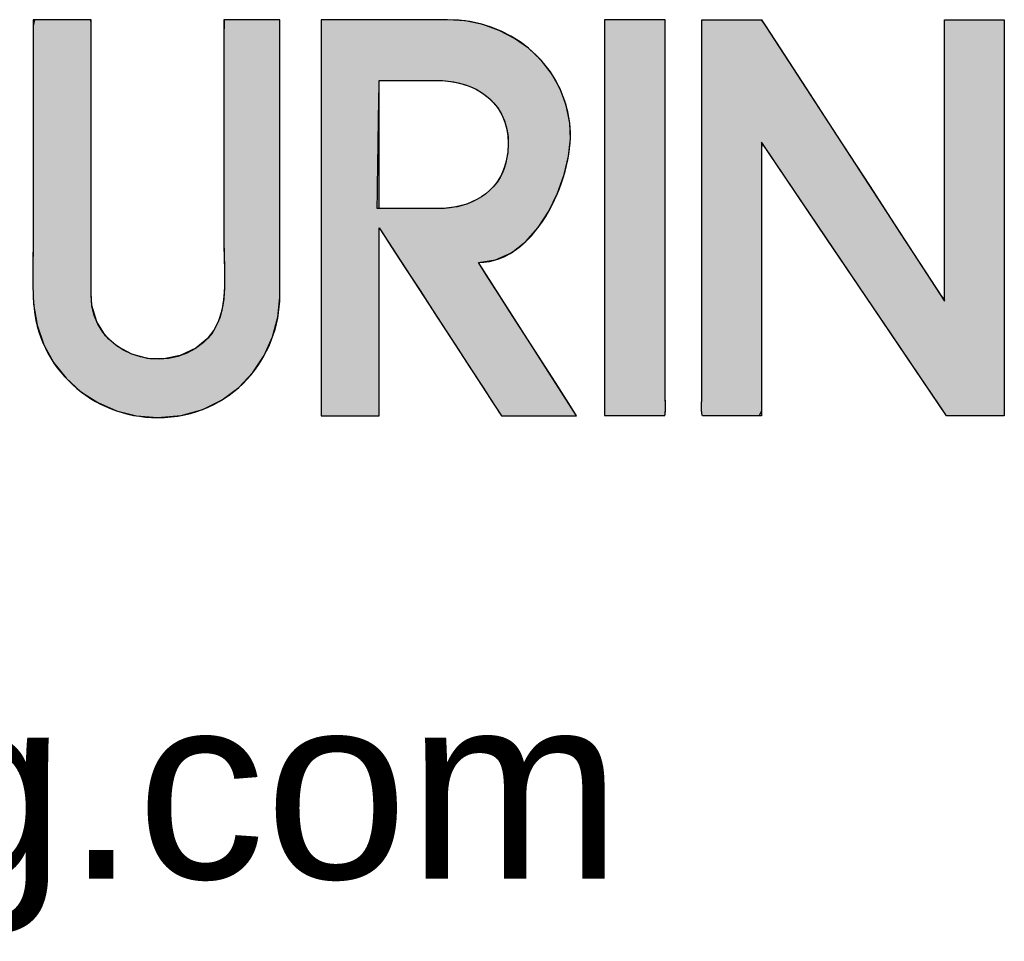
# Model space of a CAD drawing. Header units: inches. Extents: x 0 to 80, y 0 to 59.8.
# Tile 5 of 9: x 75.2 to 77.9, y 2.5 to 4.9. Entities that reach past the tile are written whole.
import ezdxf

# ---------------------------------------------------------------- set-up
doc = ezdxf.new("R2010")
doc.units = ezdxf.units.IN
doc.header["$MEASUREMENT"] = 0
doc.layers.add('Default', color=7, linetype='Continuous')

# ---------------------------------------------------------------- blocks, each defined once
blk = doc.blocks.new('block_2')
at = {"layer": 'Default', "linetype": 'Continuous'}
for points in [[(0.4834798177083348, 0.00689697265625), (0.4964097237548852, 0.0080530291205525), (0.5081535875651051, 0.0113479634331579), (0.518627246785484, 0.0165219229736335), (0.5277465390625, 0.023315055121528), (0.5354273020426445, 0.0314675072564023), (0.5415853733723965, 0.0407194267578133), (0.5461365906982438, 0.0508109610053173), (0.548996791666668, 0.0614822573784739), (0.5500818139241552, 0.0724734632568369), (0.5500895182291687, 0.0776792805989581), (0.550089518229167, 0.0905451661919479), (0.5500895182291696, 0.1097268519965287), (0.5500895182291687, 0.1328286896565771), (0.5500895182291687, 0.1574550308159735), (0.5500895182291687, 0.1812102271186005), (0.5500895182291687, 0.2016986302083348), (0.5500895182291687, 0.216524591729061), (0.5500895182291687, 0.223292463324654), (0.5493946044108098, 0.2234700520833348), (0.5469255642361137, 0.2234700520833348), (0.5431313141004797, 0.2234700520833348), (0.5384977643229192, 0.2234700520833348), (0.5335108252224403, 0.2234700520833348), (0.5286564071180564, 0.2234700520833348), (0.5244204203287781, 0.2234700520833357), (0.5212887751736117, 0.2234700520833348), (0.5197473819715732, 0.2234700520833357), (0.5196668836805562, 0.2134863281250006), (0.519666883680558, 0.1997587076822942), (0.5196668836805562, 0.1860310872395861), (0.519666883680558, 0.172303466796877), (0.5196668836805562, 0.1585758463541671), (0.519666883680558, 0.1448482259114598), (0.5196668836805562, 0.1311206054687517), (0.5196668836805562, 0.1173929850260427), (0.5196668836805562, 0.1036653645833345), (0.5197077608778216, 0.0950287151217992), (0.5198626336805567, 0.089115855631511), (0.5199815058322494, 0.08306780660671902), (0.519897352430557, 0.0769884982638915), (0.519443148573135, 0.0709818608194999), (0.5184518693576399, 0.0651518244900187), (0.5167564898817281, 0.0596023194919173), (0.5141899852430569, 0.0544372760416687), (0.5105853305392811, 0.0497606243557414), (0.5043185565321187, 0.0446408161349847), (0.4958858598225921, 0.0406123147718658), (0.4869692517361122, 0.0388180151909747), (0.4780042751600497, 0.0391332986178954), (0.4694264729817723, 0.0414335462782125), (0.4616713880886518, 0.0455941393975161), (0.4551745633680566, 0.0514904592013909), (0.4503715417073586, 0.05899788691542), (0.4476978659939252, 0.0679918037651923), (0.4472927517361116, 0.074566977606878), (0.4472927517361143, 0.0837700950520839), (0.4472927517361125, 0.1003779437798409), (0.4472927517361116, 0.1219948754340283), (0.4472927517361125, 0.1462252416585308), (0.4472927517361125, 0.170673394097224), (0.4472927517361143, 0.1929436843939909), (0.4472927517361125, 0.2106404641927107), (0.4472927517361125, 0.2213680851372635), (0.4471458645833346, 0.2234700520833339), (0.4453827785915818, 0.2234700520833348), (0.4420219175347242, 0.2234700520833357), (0.437565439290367, 0.2234700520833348), (0.4325155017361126, 0.2234700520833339), (0.4273742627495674, 0.2234700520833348), (0.4226438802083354, 0.2234700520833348), (0.4188265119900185, 0.2234700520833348), (0.4164243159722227, 0.2234700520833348), (0.4158528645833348, 0.2201088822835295), (0.4158528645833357, 0.2077851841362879), (0.4158528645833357, 0.1954623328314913), (0.4158528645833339, 0.1831402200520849), (0.4158528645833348, 0.170818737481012), (0.4158528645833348, 0.1584977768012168), (0.4158528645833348, 0.1461772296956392), (0.4158528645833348, 0.1338569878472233), (0.4158528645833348, 0.1215369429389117), (0.4158520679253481, 0.1106245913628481), (0.4158231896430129, 0.1060375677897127), (0.4157653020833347, 0.1014381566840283), (0.4156955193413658, 0.0968300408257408), (0.415630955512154, 0.0922169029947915), (0.4155887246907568, 0.0876024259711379), (0.4155859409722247, 0.0829902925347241), (0.4156397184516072, 0.0783841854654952), (0.4157671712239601, 0.0737877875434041), (0.4160327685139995, 0.0685506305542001), (0.4178820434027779, 0.0571586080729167), (0.4215577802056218, 0.0465634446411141), (0.4268820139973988, 0.0369102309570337), (0.4336767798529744, 0.0283440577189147), (0.4417641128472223, 0.0210100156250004), (0.4509660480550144, 0.0150531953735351), (0.4611046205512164, 0.0106186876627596), (0.4720018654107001, 0.0078515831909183)], [(0.7598605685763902, 0.2234700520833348), (0.7595178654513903, 0.2234700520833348), (0.7585468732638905, 0.2234700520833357), (0.7570332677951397, 0.2234700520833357), (0.7550627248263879, 0.2234700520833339), (0.7527209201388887, 0.2234700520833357), (0.7500935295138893, 0.2234700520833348), (0.7472662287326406, 0.2234700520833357), (0.7443246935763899, 0.2234700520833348), (0.7413545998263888, 0.2234700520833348), (0.7384416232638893, 0.2234700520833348), (0.7356714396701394, 0.2234700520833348), (0.7331297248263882, 0.2234700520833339), (0.7309021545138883, 0.2234700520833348), (0.7290744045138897, 0.2234700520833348), (0.7277321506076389, 0.2234700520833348), (0.7269610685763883, 0.2234700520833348), (0.7268066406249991, 0.223214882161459), (0.7268066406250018, 0.2195528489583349), (0.7268066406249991, 0.2119805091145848), (0.726806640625, 0.2010564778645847), (0.726806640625, 0.18733937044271), (0.7268066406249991, 0.171387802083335), (0.7268066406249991, 0.1537603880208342), (0.7268066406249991, 0.1350157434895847), (0.7268066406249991, 0.1157124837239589), (0.726806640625, 0.09640922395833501), (0.726806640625, 0.0776645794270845), (0.726806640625, 0.0600371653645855), (0.7268066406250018, 0.0440855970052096), (0.7268066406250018, 0.0303684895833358), (0.726806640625, 0.0194444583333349), (0.726806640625, 0.0118721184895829), (0.726806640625, 0.0082100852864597), (0.7281136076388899, 0.0079549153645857), (0.7300740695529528, 0.0079549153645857), (0.7320345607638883, 0.007954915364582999), (0.7339950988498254, 0.007954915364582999), (0.7359557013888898, 0.0079549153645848), (0.7379163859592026, 0.0079549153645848), (0.7398771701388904, 0.0079549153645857), (0.741838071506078, 0.0079549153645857), (0.7437991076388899, 0.0079549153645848), (0.7457602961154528, 0.0079549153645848), (0.7477216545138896, 0.0079549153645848), (0.7496832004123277, 0.0079549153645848), (0.7516449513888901, 0.0079549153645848), (0.7536069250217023, 0.007954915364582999), (0.7555691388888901, 0.0079549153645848), (0.7575316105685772, 0.0079549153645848), (0.7594943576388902, 0.0079549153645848), (0.7596275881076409, 0.0080551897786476), (0.7597357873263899, 0.0083402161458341), (0.7598211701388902, 0.0087862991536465), (0.75988595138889, 0.009369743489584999), (0.7599323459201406, 0.0100668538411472), (0.7599625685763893, 0.0108539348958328), (0.75997883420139, 0.0117072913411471), (0.7599833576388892, 0.0126032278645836), (0.7599783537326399, 0.0135180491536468), (0.7599660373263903, 0.0144280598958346), (0.7599486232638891, 0.0153095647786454), (0.7599283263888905, 0.0161388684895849), (0.7599073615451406, 0.0168922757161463), (0.7598879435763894, 0.0175460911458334), (0.7598722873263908, 0.0180766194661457), (0.7598626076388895, 0.0184601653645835), (0.7598605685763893, 0.0200706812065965), (0.7598605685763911, 0.0244153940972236), (0.7598605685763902, 0.0287603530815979), (0.7598605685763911, 0.0331055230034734), (0.7598605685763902, 0.0374508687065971), (0.7598605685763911, 0.041796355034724), (0.7598605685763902, 0.0461419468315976), (0.7598605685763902, 0.0504876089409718), (0.7598605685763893, 0.0548333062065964), (0.7598605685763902, 0.0591790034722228), (0.7598605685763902, 0.0635246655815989), (0.7598605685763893, 0.0678702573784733), (0.7598605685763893, 0.0722157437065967), (0.7598605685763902, 0.0765610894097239), (0.7598605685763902, 0.0809062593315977), (0.7598605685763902, 0.0852512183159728), (0.7598605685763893, 0.0895959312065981), (0.7598605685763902, 0.0963410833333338), (0.7598605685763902, 0.1042863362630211), (0.7598605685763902, 0.1122313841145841), (0.7598605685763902, 0.1201762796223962), (0.7598605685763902, 0.1281210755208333), (0.7598605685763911, 0.1360658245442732), (0.7598605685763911, 0.1440105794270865), (0.7598605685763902, 0.1519553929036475), (0.7598605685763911, 0.1599003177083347), (0.7598605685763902, 0.1678454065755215), (0.7598605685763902, 0.1757907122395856), (0.7598605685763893, 0.1837362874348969), (0.7598605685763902, 0.1916821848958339), (0.7598605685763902, 0.1996284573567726), (0.7598605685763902, 0.2075751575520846), (0.7598605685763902, 0.2155223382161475)], [(0.7797715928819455, 0.2234700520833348), (0.7797715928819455, 0.2075748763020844), (0.7797715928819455, 0.1916811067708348), (0.7797715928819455, 0.1757883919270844), (0.7797715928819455, 0.159896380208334), (0.7797715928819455, 0.1440047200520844), (0.7797715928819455, 0.1281130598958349), (0.7797715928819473, 0.1122210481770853), (0.7797715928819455, 0.0963283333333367), (0.7797715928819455, 0.0852391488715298), (0.7797715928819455, 0.0765507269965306), (0.7797715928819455, 0.0678608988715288), (0.7797715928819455, 0.0591698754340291), (0.7797715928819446, 0.0504778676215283), (0.7797715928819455, 0.0417850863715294), (0.7797715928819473, 0.0330917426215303), (0.7797715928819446, 0.0243980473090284), (0.7797696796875, 0.018442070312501), (0.7797460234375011, 0.0175326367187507), (0.7797087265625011, 0.0161273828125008), (0.7796748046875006, 0.0144165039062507), (0.779661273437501, 0.0125901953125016), (0.7796851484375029, 0.010838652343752), (0.7797634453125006, 0.0093520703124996), (0.7799131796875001, 0.0083206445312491), (0.7801513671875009, 0.0079345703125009), (0.7840088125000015, 0.0079345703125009), (0.7878663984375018, 0.0079345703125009), (0.7917242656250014, 0.0079345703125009), (0.7955825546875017, 0.0079345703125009), (0.7994414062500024, 0.0079345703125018), (0.8033009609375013, 0.0079345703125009), (0.8071613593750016, 0.0079345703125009), (0.8110227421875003, 0.0079345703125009), (0.8123101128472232, 0.0106414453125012), (0.8123101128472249, 0.0234228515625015), (0.8123101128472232, 0.0439245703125), (0.8123101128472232, 0.0690584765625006), (0.8123101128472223, 0.0957364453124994), (0.8123101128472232, 0.1208703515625), (0.8123101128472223, 0.1413720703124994), (0.8123101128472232, 0.1541534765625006), (0.8127804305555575, 0.1561645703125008), (0.8192166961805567, 0.1466428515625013), (0.8315673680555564, 0.1283714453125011), (0.8477450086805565, 0.1044384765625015), (0.8656621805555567, 0.0779320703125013), (0.8832314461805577, 0.0519403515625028), (0.8983653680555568, 0.0295514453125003), (0.9089765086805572, 0.0138534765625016), (0.912977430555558, 0.0079345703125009), (0.9142285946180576, 0.0079345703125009), (0.9175468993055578, 0.0079345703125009), (0.9222795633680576, 0.0079345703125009), (0.9277738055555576, 0.0079345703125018), (0.933376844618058, 0.0079345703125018), (0.9384358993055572, 0.0079345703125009), (0.942298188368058, 0.0079345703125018), (0.944310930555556, 0.0079345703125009), (0.9444580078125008, 0.0118521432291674), (0.9444580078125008, 0.0303502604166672), (0.9444580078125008, 0.0600217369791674), (0.9444580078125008, 0.0963972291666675), (0.9444580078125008, 0.1350073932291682), (0.9444580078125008, 0.1713828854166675), (0.9444580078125, 0.2010543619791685), (0.9444580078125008, 0.2195524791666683), (0.9443059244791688, 0.2234700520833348), (0.9422246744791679, 0.2234700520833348), (0.9382309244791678, 0.2234700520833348), (0.9329996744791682, 0.2234700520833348), (0.9272059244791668, 0.2234700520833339), (0.9215246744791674, 0.2234700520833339), (0.9166309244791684, 0.2234700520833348), (0.9131996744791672, 0.2234700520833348), (0.911905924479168, 0.2234700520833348), (0.911905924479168, 0.2173845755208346), (0.9119059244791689, 0.2012448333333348), (0.911905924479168, 0.178225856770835), (0.911905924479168, 0.151502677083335), (0.9119059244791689, 0.1242503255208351), (0.911905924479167, 0.0996438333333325), (0.9119059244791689, 0.0808582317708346), (0.9119059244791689, 0.07106855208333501), (0.9100956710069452, 0.07313624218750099), (0.9015479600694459, 0.0862773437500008), (0.8878372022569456, 0.1073560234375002), (0.8710286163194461, 0.1331972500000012), (0.8531874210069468, 0.1606259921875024), (0.8363788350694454, 0.1864672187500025), (0.8226680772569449, 0.2075458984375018), (0.8141203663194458, 0.2206870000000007), (0.812158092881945, 0.2234700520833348), (0.8100777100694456, 0.2234700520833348), (0.8060856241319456, 0.2234700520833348), (0.8008565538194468, 0.2234700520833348), (0.7950652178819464, 0.2234700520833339), (0.7893863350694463, 0.2234700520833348), (0.7844946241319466, 0.2234700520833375), (0.7810648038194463, 0.2234700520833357)]]:
    blk.add_hatch(color=7, dxfattribs=at).paths.add_polyline_path(points)
h = blk.add_hatch(color=7, dxfattribs=at)
edge = h.paths.add_edge_path()
edge.add_spline(control_points=[(0.6581353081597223, 0.0913153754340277), (0.6908094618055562, 0.0913153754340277), (0.7111952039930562, 0.1407606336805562), (0.7079535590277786, 0.1671481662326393), (0.7038845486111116, 0.2006903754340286), (0.6743435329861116, 0.2234700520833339), (0.6413302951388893, 0.2234700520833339)], knot_values=[0, 0, 0, 0, 0.5, 0.5, 0.5, 1, 1, 1, 1], degree=3, periodic=0)
edge.add_spline(control_points=[(0.6413302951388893, 0.2234700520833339), (0.6413302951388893, 0.2234700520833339), (0.5726453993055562, 0.2234700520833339), (0.5726453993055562, 0.2234700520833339)], knot_values=[0, 0, 0, 0, 1, 1, 1, 1], degree=3, periodic=0)
edge.add_spline(control_points=[(0.5726453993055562, 0.2234700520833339), (0.5726453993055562, 0.2234700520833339), (0.5726453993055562, 0.0079345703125), (0.5726453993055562, 0.0079345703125)], knot_values=[0, 0, 0, 0, 1, 1, 1, 1], degree=3, periodic=0)
edge.add_spline(control_points=[(0.5726453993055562, 0.0079345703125), (0.5726453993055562, 0.0079345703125), (0.6041259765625, 0.0079345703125), (0.6041259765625, 0.0079345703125)], knot_values=[0, 0, 0, 0, 1, 1, 1, 1], degree=3, periodic=0)
edge.add_spline(control_points=[(0.6041259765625, 0.0079345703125), (0.6041259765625, 0.0079345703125), (0.6041259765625, 0.1101752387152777), (0.6041259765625, 0.1101752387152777)], knot_values=[0, 0, 0, 0, 1, 1, 1, 1], degree=3, periodic=0)
edge.add_spline(control_points=[(0.6041259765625, 0.1101752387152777), (0.6041259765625, 0.1101752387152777), (0.6673177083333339, 0.0131089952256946), (0.6673177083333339, 0.0131089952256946)], knot_values=[0, 0, 0, 0, 1, 1, 1, 1], degree=3, periodic=0)
edge.add_spline(control_points=[(0.6673177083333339, 0.0131089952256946), (0.6673177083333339, 0.0131089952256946), (0.6706814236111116, 0.0079345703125), (0.6706814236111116, 0.0079345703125)], knot_values=[0, 0, 0, 0, 1, 1, 1, 1], degree=3, periodic=0)
edge.add_spline(control_points=[(0.6706814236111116, 0.0079345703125), (0.6706814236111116, 0.0079345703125), (0.7116427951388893, 0.0079345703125), (0.7116427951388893, 0.0079345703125)], knot_values=[0, 0, 0, 0, 1, 1, 1, 1], degree=3, periodic=0)
edge.add_spline(control_points=[(0.7116427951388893, 0.0079345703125), (0.7116427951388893, 0.0079345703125), (0.6581353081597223, 0.0913153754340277), (0.6581353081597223, 0.0913153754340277)], knot_values=[0, 0, 0, 0, 1, 1, 1, 1], degree=3, periodic=0)
edge = h.paths.add_edge_path()
edge.add_spline(control_points=[(0.6355523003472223, 0.1904161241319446), (0.6355523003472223, 0.1904161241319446), (0.6041259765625, 0.1904161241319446), (0.6041259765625, 0.1904161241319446)], knot_values=[0, 0, 0, 0, 1, 1, 1, 1], degree=3, periodic=0)
edge.add_spline(control_points=[(0.6041259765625, 0.1904161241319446), (0.6041259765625, 0.1904161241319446), (0.6041393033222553, 0.1437018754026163), (0.6041458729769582, 0.1206732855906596)], knot_values=[0, 0, 0, 0, 1, 1, 1, 1], degree=3, periodic=0)
edge.add_spline(control_points=[(0.6041458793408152, 0.1206732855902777), (0.6099165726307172, 0.1206732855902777), (0.6366102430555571, 0.1206732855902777), (0.6366102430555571, 0.1206732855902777)], knot_values=[0, 0, 0, 0, 1, 1, 1, 1], degree=3, periodic=0)
edge.add_spline(control_points=[(0.6366102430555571, 0.1206732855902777), (0.6534423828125, 0.1206732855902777), (0.6694471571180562, 0.1290622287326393), (0.6733262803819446, 0.14654541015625), (0.6733262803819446, 0.1465589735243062), (0.6733398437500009, 0.1465589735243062), (0.6733398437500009, 0.1465725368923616), (0.6791856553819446, 0.1730889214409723), (0.6612820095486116, 0.1904161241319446), (0.6355523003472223, 0.1904161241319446)], knot_values=[0, 0, 0, 0, 0.3333333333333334, 0.3333333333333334, 0.3333333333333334, 0.6666666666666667, 0.6666666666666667, 0.6666666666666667, 1, 1, 1, 1], degree=3, periodic=0)
at = {"layer": 'Default', "color": 7, "linetype": 'Continuous'}
for points in [[(0.4834798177, 0.0068969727), (0.4964097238, 0.008053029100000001), (0.5081535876, 0.0113479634), (0.5186272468, 0.016521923), (0.5277465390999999, 0.0233150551), (0.535427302, 0.0314675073), (0.5415853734, 0.0407194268), (0.5461365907, 0.05081096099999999), (0.5489967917, 0.0614822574), (0.5500818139, 0.0724734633), (0.5500895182, 0.0776792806), (0.5500895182, 0.09054516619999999), (0.5500895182, 0.109726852), (0.5500895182, 0.1328286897), (0.5500895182, 0.1574550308), (0.5500895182, 0.1812102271), (0.5500895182, 0.2016986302), (0.5500895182, 0.2165245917), (0.5500895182, 0.2232924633), (0.5493946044, 0.2234700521), (0.5469255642, 0.2234700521), (0.5431313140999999, 0.2234700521), (0.5384977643, 0.2234700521), (0.5335108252, 0.2234700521), (0.5286564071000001, 0.2234700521), (0.5244204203, 0.2234700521), (0.5212887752, 0.2234700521), (0.519747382, 0.2234700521), (0.5196668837, 0.2134863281), (0.5196668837, 0.1997587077), (0.5196668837, 0.1860310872), (0.5196668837, 0.1723034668), (0.5196668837, 0.1585758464), (0.5196668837, 0.1448482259), (0.5196668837, 0.1311206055), (0.5196668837, 0.117392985), (0.5196668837, 0.1036653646), (0.5197077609, 0.0950287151), (0.5198626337, 0.0891158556), (0.5199815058, 0.0830678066), (0.5198973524, 0.0769884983), (0.5194431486, 0.0709818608), (0.5184518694, 0.0651518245), (0.5167564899, 0.0596023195), (0.5141899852, 0.054437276), (0.5105853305, 0.0497606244), (0.5043185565, 0.0446408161), (0.4958858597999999, 0.0406123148), (0.4869692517, 0.0388180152), (0.4780042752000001, 0.0391332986), (0.469426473, 0.0414335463), (0.4616713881, 0.0455941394), (0.4551745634, 0.0514904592), (0.4503715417, 0.0589978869), (0.447697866, 0.0679918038), (0.4472927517, 0.0745669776), (0.4472927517, 0.0837700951), (0.4472927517, 0.1003779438), (0.4472927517, 0.1219948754), (0.4472927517, 0.1462252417), (0.4472927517, 0.1706733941), (0.4472927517, 0.1929436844), (0.4472927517, 0.2106404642), (0.4472927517, 0.2213680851), (0.4471458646, 0.2234700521), (0.4453827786, 0.2234700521), (0.4420219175, 0.2234700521), (0.4375654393, 0.2234700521), (0.4325155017, 0.2234700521), (0.4273742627, 0.2234700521), (0.4226438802, 0.2234700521), (0.418826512, 0.2234700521), (0.416424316, 0.2234700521), (0.4158528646, 0.2201088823), (0.4158528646, 0.2077851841), (0.4158528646, 0.1954623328), (0.4158528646, 0.1831402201), (0.4158528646, 0.1708187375), (0.4158528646, 0.1584977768), (0.4158528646, 0.1461772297), (0.4158528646, 0.1338569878), (0.4158528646, 0.1215369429), (0.4158520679, 0.1106245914), (0.4158231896, 0.1060375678), (0.4157653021, 0.1014381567), (0.4156955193, 0.0968300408), (0.4156309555, 0.092216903), (0.4155887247, 0.087602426), (0.415585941, 0.0829902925), (0.4156397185, 0.0783841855), (0.4157671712, 0.0737877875), (0.4160327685, 0.0685506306), (0.4178820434, 0.05715860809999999), (0.4215577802, 0.0465634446), (0.426882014, 0.036910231), (0.4336767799, 0.0283440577), (0.4417641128, 0.0210100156), (0.4509660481, 0.0150531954), (0.4611046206, 0.0106186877), (0.4720018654, 0.0078515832), (0.4834798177, 0.0068969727)], [(0.6581353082, 0.0913153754), (0.6675575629, 0.0927262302), (0.6761744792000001, 0.0966687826), (0.6839180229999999, 0.1027080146), (0.6907201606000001, 0.1104089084), (0.6965128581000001, 0.1193364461), (0.7012280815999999, 0.1290556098), (0.7047977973, 0.1391313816), (0.7071539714, 0.1491287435), (0.7082285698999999, 0.1586126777), (0.707953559, 0.1671481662), (0.7059906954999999, 0.1768759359), (0.7026315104, 0.1858858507), (0.6980080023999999, 0.1941058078), (0.6922521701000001, 0.2014637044), (0.6854960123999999, 0.2078874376), (0.6778715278, 0.2133049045), (0.6695107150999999, 0.2176440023), (0.6605455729, 0.220832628), (0.6511081, 0.2227986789), (0.6413302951, 0.2234700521), (0.6394071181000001, 0.2234700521), (0.634187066, 0.2234700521), (0.6264943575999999, 0.2234700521), (0.6171532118, 0.2234700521), (0.6069878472, 0.2234700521), (0.5968224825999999, 0.2234700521), (0.5874813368, 0.2234700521), (0.5797886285, 0.2234700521), (0.5745685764, 0.2234700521), (0.5726453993, 0.2234700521), (0.5726453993, 0.2174350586), (0.5726453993, 0.201054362), (0.5726453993, 0.176914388), (0.5726453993, 0.1476015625), (0.5726453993, 0.1157023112), (0.5726453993, 0.0838030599), (0.5726453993, 0.0544902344), (0.5726453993, 0.0303502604), (0.5726453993, 0.0139695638), (0.5726453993, 0.0079345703), (0.5735268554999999, 0.0079345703), (0.5759193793, 0.0079345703), (0.579445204, 0.0079345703), (0.5837265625, 0.0079345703), (0.5883856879, 0.0079345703), (0.5930448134, 0.0079345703), (0.5973261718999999, 0.0079345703), (0.6008519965, 0.0079345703), (0.6032445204, 0.0079345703), (0.6041259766, 0.0079345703), (0.6041259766, 0.010797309), (0.6041259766, 0.0185675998), (0.6041259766, 0.0300185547), (0.6041259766, 0.04392328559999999), (0.6041259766, 0.05905490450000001), (0.6041259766, 0.0741865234), (0.6041259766, 0.08809125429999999), (0.6041259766, 0.0995422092), (0.6041259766, 0.1073125), (0.6041259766, 0.1101752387), (0.6058953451, 0.1074573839), (0.6106979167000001, 0.1000803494), (0.6177753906, 0.0892089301), (0.6263694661, 0.07600792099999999), (0.6357218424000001, 0.061642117), (0.6450742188, 0.0472763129), (0.6536682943, 0.0340753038), (0.6607457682, 0.0232038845), (0.6655483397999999, 0.01582685), (0.6673177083, 0.0131089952), (0.6674118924, 0.0129641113), (0.6676675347, 0.012570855), (0.6680442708, 0.0119913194), (0.6685017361, 0.0112875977), (0.668999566, 0.0105217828), (0.6694973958, 0.0097559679), (0.6699548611, 0.0090522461), (0.6703315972, 0.008472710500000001), (0.6705872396, 0.0080794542), (0.6706814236, 0.0079345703), (0.6718283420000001, 0.0079345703), (0.6749414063, 0.0079345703), (0.6795290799, 0.0079345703), (0.6850998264, 0.0079345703), (0.6911621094, 0.0079345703), (0.6972243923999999, 0.0079345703), (0.7027951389, 0.0079345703), (0.7073828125, 0.0079345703), (0.7104958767, 0.0079345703), (0.7116427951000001, 0.0079345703), (0.7101445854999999, 0.0102692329), (0.7060780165, 0.016606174), (0.7000851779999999, 0.0259448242), (0.6928081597, 0.0372846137), (0.6848890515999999, 0.0496249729), (0.6769699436, 0.061965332), (0.6696929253, 0.0733051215), (0.6637000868, 0.0826437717), (0.6596335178, 0.0889807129), (0.6581353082, 0.0913153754)], [(0.7598605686, 0.2234700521), (0.7595178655, 0.2234700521), (0.7585468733, 0.2234700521), (0.7570332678, 0.2234700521), (0.7550627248, 0.2234700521), (0.7527209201, 0.2234700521), (0.7500935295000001, 0.2234700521), (0.7472662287, 0.2234700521), (0.7443246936, 0.2234700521), (0.7413545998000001, 0.2234700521), (0.7384416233, 0.2234700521), (0.7356714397, 0.2234700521), (0.7331297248, 0.2234700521), (0.7309021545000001, 0.2234700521), (0.7290744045, 0.2234700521), (0.7277321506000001, 0.2234700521), (0.7269610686, 0.2234700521), (0.7268066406, 0.2232148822), (0.7268066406, 0.219552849), (0.7268066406, 0.2119805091), (0.7268066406, 0.2010564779), (0.7268066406, 0.1873393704), (0.7268066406, 0.1713878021), (0.7268066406, 0.153760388), (0.7268066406, 0.1350157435), (0.7268066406, 0.1157124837), (0.7268066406, 0.096409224), (0.7268066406, 0.0776645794), (0.7268066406, 0.0600371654), (0.7268066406, 0.044085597), (0.7268066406, 0.0303684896), (0.7268066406, 0.0194444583), (0.7268066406, 0.0118721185), (0.7268066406, 0.0082100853), (0.7281136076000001, 0.0079549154), (0.7300740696, 0.0079549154), (0.7320345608, 0.0079549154), (0.7339950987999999, 0.0079549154), (0.7359557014, 0.0079549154), (0.737916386, 0.0079549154), (0.7398771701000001, 0.0079549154), (0.7418380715, 0.0079549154), (0.7437991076, 0.0079549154), (0.7457602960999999, 0.0079549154), (0.7477216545, 0.0079549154), (0.7496832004, 0.0079549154), (0.7516449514, 0.0079549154), (0.753606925, 0.0079549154), (0.7555691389, 0.0079549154), (0.7575316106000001, 0.0079549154), (0.7594943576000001, 0.0079549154), (0.7596275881, 0.0080551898), (0.7597357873, 0.0083402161), (0.7598211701, 0.0087862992), (0.7598859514, 0.0093697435), (0.7599323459, 0.0100668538), (0.7599625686, 0.0108539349), (0.7599788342, 0.0117072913), (0.7599833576, 0.0126032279), (0.7599783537, 0.0135180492), (0.7599660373, 0.0144280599), (0.7599486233, 0.0153095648), (0.7599283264, 0.0161388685), (0.7599073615, 0.0168922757), (0.7598879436, 0.0175460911), (0.7598722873, 0.0180766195), (0.7598626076, 0.0184601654), (0.7598605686, 0.0200706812), (0.7598605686, 0.0244153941), (0.7598605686, 0.0287603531), (0.7598605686, 0.033105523), (0.7598605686, 0.0374508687), (0.7598605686, 0.041796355), (0.7598605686, 0.0461419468), (0.7598605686, 0.05048760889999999), (0.7598605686, 0.0548333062), (0.7598605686, 0.05917900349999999), (0.7598605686, 0.0635246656), (0.7598605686, 0.06787025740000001), (0.7598605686, 0.0722157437), (0.7598605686, 0.0765610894), (0.7598605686, 0.08090625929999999), (0.7598605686, 0.0852512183), (0.7598605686, 0.08959593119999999), (0.7598605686, 0.0963410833), (0.7598605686, 0.1042863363), (0.7598605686, 0.1122313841), (0.7598605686, 0.1201762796), (0.7598605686, 0.1281210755), (0.7598605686, 0.1360658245), (0.7598605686, 0.1440105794), (0.7598605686, 0.1519553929), (0.7598605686, 0.1599003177), (0.7598605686, 0.1678454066), (0.7598605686, 0.1757907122), (0.7598605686, 0.1837362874), (0.7598605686, 0.1916821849), (0.7598605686, 0.1996284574), (0.7598605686, 0.2075751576), (0.7598605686, 0.2155223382), (0.7598605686, 0.2234700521)], [(0.7797715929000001, 0.2234700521), (0.7810648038, 0.2234700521), (0.7844946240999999, 0.2234700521), (0.7893863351, 0.2234700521), (0.7950652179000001, 0.2234700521), (0.8008565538, 0.2234700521), (0.8060856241, 0.2234700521), (0.8100777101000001, 0.2234700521), (0.8121580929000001, 0.2234700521), (0.8141203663, 0.220687), (0.8226680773, 0.2075458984), (0.8363788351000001, 0.1864672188), (0.8531874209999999, 0.1606259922), (0.8710286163, 0.13319725), (0.8878372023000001, 0.1073560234), (0.9015479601, 0.0862773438), (0.910095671, 0.07313624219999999), (0.9119059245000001, 0.0710685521), (0.9119059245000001, 0.0808582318), (0.9119059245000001, 0.0996438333), (0.9119059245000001, 0.1242503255), (0.9119059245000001, 0.1515026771), (0.9119059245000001, 0.1782258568), (0.9119059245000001, 0.2012448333), (0.9119059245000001, 0.2173845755), (0.9119059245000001, 0.2234700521), (0.9131996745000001, 0.2234700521), (0.9166309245, 0.2234700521), (0.9215246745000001, 0.2234700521), (0.9272059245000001, 0.2234700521), (0.9329996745, 0.2234700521), (0.9382309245, 0.2234700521), (0.9422246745, 0.2234700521), (0.9443059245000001, 0.2234700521), (0.9444580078, 0.2195524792), (0.9444580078, 0.201054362), (0.9444580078, 0.1713828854), (0.9444580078, 0.1350073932), (0.9444580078, 0.0963972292), (0.9444580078, 0.060021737), (0.9444580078, 0.0303502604), (0.9444580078, 0.0118521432), (0.9443109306, 0.0079345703), (0.9422981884, 0.0079345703), (0.9384358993, 0.0079345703), (0.9333768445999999, 0.0079345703), (0.9277738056, 0.0079345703), (0.9222795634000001, 0.0079345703), (0.9175468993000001, 0.0079345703), (0.9142285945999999, 0.0079345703), (0.9129774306, 0.0079345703), (0.9089765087, 0.0138534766), (0.8983653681, 0.0295514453), (0.8832314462, 0.0519403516), (0.8656621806, 0.0779320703), (0.8477450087, 0.1044384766), (0.8315673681, 0.1283714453), (0.8192166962, 0.1466428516), (0.8127804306, 0.1561645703), (0.8123101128, 0.1541534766), (0.8123101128, 0.1413720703), (0.8123101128, 0.1208703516), (0.8123101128, 0.09573644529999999), (0.8123101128, 0.0690584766), (0.8123101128, 0.0439245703), (0.8123101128, 0.0234228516), (0.8123101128, 0.0106414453), (0.8110227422, 0.0079345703), (0.8071613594, 0.0079345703), (0.8033009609, 0.0079345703), (0.7994414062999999, 0.0079345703), (0.7955825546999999, 0.0079345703), (0.7917242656, 0.0079345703), (0.7878663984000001, 0.0079345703), (0.7840088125, 0.0079345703), (0.7801513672, 0.0079345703), (0.7799131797, 0.0083206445), (0.7797634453, 0.009352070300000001), (0.7796851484, 0.0108386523), (0.7796612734, 0.0125901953), (0.7796748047, 0.0144165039), (0.7797087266, 0.0161273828), (0.7797460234, 0.0175326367), (0.7797696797, 0.0184420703), (0.7797715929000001, 0.0243980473), (0.7797715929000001, 0.03309174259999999), (0.7797715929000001, 0.0417850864), (0.7797715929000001, 0.0504778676), (0.7797715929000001, 0.0591698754), (0.7797715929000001, 0.0678608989), (0.7797715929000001, 0.076550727), (0.7797715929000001, 0.0852391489), (0.7797715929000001, 0.0963283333), (0.7797715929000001, 0.1122210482), (0.7797715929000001, 0.1281130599), (0.7797715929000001, 0.1440047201), (0.7797715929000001, 0.1598963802), (0.7797715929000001, 0.1757883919), (0.7797715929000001, 0.1916811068), (0.7797715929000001, 0.2075748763), (0.7797715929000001, 0.2234700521)], [(0.6030544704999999, 0.1206732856), (0.6030655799, 0.1213963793), (0.6030970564, 0.123445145), (0.6031461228, 0.126638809), (0.6032100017, 0.1307965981), (0.6032859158, 0.1357377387), (0.6033710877, 0.1412814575), (0.60346274, 0.1472469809), (0.6035580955, 0.1534535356), (0.6036543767, 0.1597203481), (0.6037488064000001, 0.165866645), (0.6038386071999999, 0.1717116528), (0.6039210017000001, 0.1770745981), (0.6039932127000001, 0.1817747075), (0.6040524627, 0.1856312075), (0.6040959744, 0.1884633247), (0.6041209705, 0.1900902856), (0.6041631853, 0.1904161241), (0.6046971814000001, 0.1904161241), (0.6058013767, 0.1904161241), (0.6073943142, 0.1904161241), (0.6093945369, 0.1904161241), (0.6117205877, 0.1904161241), (0.6142910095, 0.1904161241), (0.6170243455, 0.1904161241), (0.6198391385, 0.1904161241), (0.6226539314, 0.1904161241), (0.6253872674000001, 0.1904161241), (0.6279576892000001, 0.1904161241), (0.63028374, 0.1904161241), (0.6322839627, 0.1904161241), (0.6338769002, 0.1904161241), (0.6349810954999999, 0.1904161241), (0.6355150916, 0.1904161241), (0.6386012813, 0.1903334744), (0.6430205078, 0.1899044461), (0.6472362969, 0.1891187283), (0.6512280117, 0.1879868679), (0.6549750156, 0.1865194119), (0.6584566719, 0.184726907), (0.6616523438, 0.1826199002), (0.6645413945, 0.1802089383), (0.6671031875, 0.1775045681), (0.6693170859, 0.1745173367), (0.6711624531, 0.1712577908), (0.6726186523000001, 0.1677364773), (0.6736650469, 0.1639639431), (0.674281, 0.1599507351), (0.674445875, 0.1557074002), (0.6741390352, 0.1512444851), (0.6733398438, 0.1465725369), (0.6733397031, 0.1465702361), (0.6733393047, 0.1465681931), (0.6733386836, 0.1465663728), (0.673337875, 0.14656474), (0.6733369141, 0.1465632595), (0.6733358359, 0.1465618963), (0.6733346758, 0.146560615), (0.6733334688, 0.1465593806), (0.67333225, 0.146558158), (0.6733310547, 0.1465569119), (0.673329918, 0.1465556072), (0.673328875, 0.1465542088), (0.6733279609, 0.1465526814), (0.6733272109, 0.14655099), (0.6733266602, 0.1465490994), (0.6733263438, 0.1465469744), (0.6730790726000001, 0.1455073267), (0.672168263, 0.1425236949), (0.6710150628, 0.1397352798), (0.6696341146, 0.1371411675), (0.6680400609, 0.1347404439), (0.6662475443, 0.1325321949), (0.6642712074, 0.1305155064), (0.6621256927, 0.1286894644), (0.6598256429, 0.1270531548), (0.6573857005, 0.1256056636), (0.6548205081, 0.1243460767), (0.6521447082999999, 0.12327348), (0.6493729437, 0.1223869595), (0.6465198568, 0.1216856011), (0.6436000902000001, 0.1211684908), (0.6406282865, 0.1208347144), (0.6376190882, 0.120683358), (0.6364534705, 0.1206732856), (0.6356706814, 0.1206732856), (0.6343080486, 0.1206732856), (0.6324525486, 0.1206732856), (0.6301911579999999, 0.1206732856), (0.6276108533, 0.1206732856), (0.6247986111, 0.1206732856), (0.621841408, 0.1206732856), (0.6188262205, 0.1206732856), (0.6158400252, 0.1206732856), (0.6129697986, 0.1206732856), (0.6103025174, 0.1206732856), (0.607925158, 0.1206732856), (0.6059246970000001, 0.1206732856), (0.6043881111, 0.1206732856), (0.6034023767, 0.1206732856), (0.6030544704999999, 0.1206732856)]]:
    blk.add_lwpolyline(points, close=True, dxfattribs=at)
for points, knots in [([(0.4158528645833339, 0.2234700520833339), (0.4158528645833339, 0.1861233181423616), (0.4158528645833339, 0.1487901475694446), (0.4158528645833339, 0.1114569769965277), (0.4158528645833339, 0.0975884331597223), (0.4151746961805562, 0.0834893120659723), (0.4159613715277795, 0.069620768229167), (0.4180636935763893, 0.0338609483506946), (0.447998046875, 0.00689697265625), (0.4834798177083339, 0.00689697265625)], [0, 0, 0, 0, 0.3333333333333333, 0.3333333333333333, 0.3333333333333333, 0.6666666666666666, 0.6666666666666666, 0.6666666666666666, 1, 1, 1, 1]), ([(0.5196668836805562, 0.2234700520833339), (0.5196668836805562, 0.1818712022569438), (0.5196668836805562, 0.1402723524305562), (0.5196668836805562, 0.09867350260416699), (0.5196668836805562, 0.0815904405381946), (0.5229356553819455, 0.060302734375), (0.5085584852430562, 0.0478244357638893), (0.4858940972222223, 0.0281507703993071), (0.4472927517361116, 0.0419040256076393), (0.4472927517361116, 0.0734795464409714)], [0, 0, 0, 0, 0.3333333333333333, 0.3333333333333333, 0.3333333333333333, 0.6666666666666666, 0.6666666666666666, 0.6666666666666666, 1, 1, 1, 1]), ([(0.6581353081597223, 0.0913153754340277), (0.6908094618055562, 0.0913153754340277), (0.7111952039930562, 0.1407606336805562), (0.7079535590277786, 0.1671481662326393), (0.7038845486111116, 0.2006903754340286), (0.6743435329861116, 0.2234700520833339), (0.6413302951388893, 0.2234700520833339)], [0, 0, 0, 0, 0.5, 0.5, 0.5, 1, 1, 1, 1]), ([(0.726806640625, 0.0079549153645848), (0.7376980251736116, 0.0079549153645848), (0.7485894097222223, 0.0079549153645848), (0.7594943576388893, 0.0079549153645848), (0.7603081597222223, 0.0079549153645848), (0.7598605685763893, 0.0176052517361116), (0.7598605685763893, 0.0186225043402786), (0.7598605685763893, 0.0427585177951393), (0.7598605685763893, 0.0669080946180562), (0.7598605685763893, 0.0910441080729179), (0.7598605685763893, 0.1351860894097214), (0.7598605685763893, 0.1793145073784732), (0.7598605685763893, 0.2234700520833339)], [0, 0, 0, 0, 0.25, 0.25, 0.25, 0.5, 0.5, 0.5, 0.75, 0.75, 0.75, 1, 1, 1, 1]), ([(0.8123101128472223, 0.0079345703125), (0.8015814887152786, 0.0079345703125), (0.7908664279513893, 0.0079345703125), (0.7801513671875, 0.0079345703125), (0.7793511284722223, 0.0079345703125), (0.7797715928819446, 0.0176052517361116), (0.7797715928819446, 0.0186021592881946), (0.7797715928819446, 0.0427517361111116), (0.7797715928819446, 0.0669013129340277), (0.7797715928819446, 0.0910305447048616), (0.7797715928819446, 0.1351793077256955), (0.7797715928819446, 0.1793145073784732), (0.7797715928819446, 0.2234700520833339)], [0, 0, 0, 0, 0.25, 0.25, 0.25, 0.5, 0.5, 0.5, 0.75, 0.75, 0.75, 1, 1, 1, 1]), ([(0.6355523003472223, 0.1904161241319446), (0.6612820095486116, 0.1904161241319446), (0.6791856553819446, 0.1730889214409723), (0.6733398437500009, 0.1465725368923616), (0.6733398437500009, 0.1465589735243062), (0.6733262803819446, 0.1465589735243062), (0.6733262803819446, 0.14654541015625), (0.6694471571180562, 0.1290622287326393), (0.6534423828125, 0.1206732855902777), (0.6366102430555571, 0.1206732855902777)], [0, 0, 0, 0, 0.3333333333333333, 0.3333333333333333, 0.3333333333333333, 0.6666666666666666, 0.6666666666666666, 0.6666666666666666, 1, 1, 1, 1])]:
    blk.add_open_spline(points, degree=3, knots=knots, dxfattribs=at)
for points in [[(0.4472927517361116, 0.2234700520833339), (0.4472927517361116, 0.2234700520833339), (0.4158528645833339, 0.2234700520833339), (0.4158528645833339, 0.2234700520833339)], [(0.4472927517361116, 0.0734795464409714), (0.4472927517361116, 0.0734795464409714), (0.4472927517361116, 0.2234700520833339), (0.4472927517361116, 0.2234700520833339)], [(0.550089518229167, 0.2234700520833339), (0.550089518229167, 0.2234700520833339), (0.5196668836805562, 0.2234700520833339), (0.5196668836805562, 0.2234700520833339)], [(0.550089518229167, 0.0734795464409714), (0.550089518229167, 0.0734795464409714), (0.550089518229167, 0.2234700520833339), (0.550089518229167, 0.2234700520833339)], [(0.6413302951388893, 0.2234700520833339), (0.6413302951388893, 0.2234700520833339), (0.5726453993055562, 0.2234700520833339), (0.5726453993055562, 0.2234700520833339)], [(0.5726453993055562, 0.2234700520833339), (0.5726453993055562, 0.2234700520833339), (0.5726453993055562, 0.0079345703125), (0.5726453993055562, 0.0079345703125)], [(0.7598605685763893, 0.2234700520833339), (0.7598605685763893, 0.2234700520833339), (0.726806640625, 0.2234700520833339), (0.726806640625, 0.2234700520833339)], [(0.726806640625, 0.2234700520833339), (0.726806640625, 0.2234700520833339), (0.726806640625, 0.0079549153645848), (0.726806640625, 0.0079549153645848)], [(0.7797715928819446, 0.2234700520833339), (0.7797715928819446, 0.2234700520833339), (0.8123101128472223, 0.2234700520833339), (0.8123101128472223, 0.2234700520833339)], [(0.8123101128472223, 0.2234700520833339), (0.8123101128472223, 0.2234700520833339), (0.911905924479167, 0.0703531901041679), (0.911905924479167, 0.0703531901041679)], [(0.911905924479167, 0.0703531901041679), (0.911905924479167, 0.0703531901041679), (0.911905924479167, 0.2234700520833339), (0.911905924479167, 0.2234700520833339)], [(0.911905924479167, 0.2234700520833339), (0.911905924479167, 0.2234700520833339), (0.9444580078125, 0.2234700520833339), (0.9444580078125, 0.2234700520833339)], [(0.9444580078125, 0.2234700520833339), (0.9444580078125, 0.2234700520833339), (0.9444580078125, 0.0079345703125), (0.9444580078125, 0.0079345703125)], [(0.6041458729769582, 0.1206732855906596), (0.6041393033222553, 0.1437018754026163), (0.6041259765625, 0.1904161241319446), (0.6041259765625, 0.1904161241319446)], [(0.6041259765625, 0.1904161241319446), (0.6041259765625, 0.1904161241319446), (0.6355523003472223, 0.1904161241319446), (0.6355523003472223, 0.1904161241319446)], [(0.9129774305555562, 0.0079345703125), (0.9129774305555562, 0.0079345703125), (0.8123101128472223, 0.1568603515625), (0.8123101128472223, 0.1568603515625)], [(0.8123101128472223, 0.1568603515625), (0.8123101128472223, 0.1568603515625), (0.8123101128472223, 0.0079345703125), (0.8123101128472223, 0.0079345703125)], [(0.6366102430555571, 0.1206732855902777), (0.6366102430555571, 0.1206732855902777), (0.6099165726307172, 0.1206732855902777), (0.6041458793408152, 0.1206732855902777)], [(0.6041259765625, 0.0079345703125), (0.6041259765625, 0.0079345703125), (0.6041259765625, 0.1101752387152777), (0.6041259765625, 0.1101752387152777)], [(0.6041259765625, 0.1101752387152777), (0.6041259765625, 0.1101752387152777), (0.6673177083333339, 0.0131089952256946), (0.6673177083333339, 0.0131089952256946)], [(0.7116427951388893, 0.0079345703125), (0.7116427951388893, 0.0079345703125), (0.6581353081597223, 0.0913153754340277), (0.6581353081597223, 0.0913153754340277)], [(0.4834798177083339, 0.00689697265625), (0.5243733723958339, 0.00689697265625), (0.550089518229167, 0.039937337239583), (0.550089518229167, 0.0734795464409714)], [(0.6673177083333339, 0.0131089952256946), (0.6673177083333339, 0.0131089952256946), (0.6706814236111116, 0.0079345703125), (0.6706814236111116, 0.0079345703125)], [(0.5726453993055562, 0.0079345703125), (0.5726453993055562, 0.0079345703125), (0.6041259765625, 0.0079345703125), (0.6041259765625, 0.0079345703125)], [(0.6706814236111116, 0.0079345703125), (0.6706814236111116, 0.0079345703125), (0.7116427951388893, 0.0079345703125), (0.7116427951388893, 0.0079345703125)], [(0.9444580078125, 0.0079345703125), (0.9444580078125, 0.0079345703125), (0.9129774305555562, 0.0079345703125), (0.9129774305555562, 0.0079345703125)]]:
    blk.add_open_spline(points, degree=3, dxfattribs=at)
blk = doc.blocks.new('Block1')
at = {"layer": 'Default', "color": 7}
blk.add_blockref('block_2', (2.0929022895, 0.6995713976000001), dxfattribs=at)
blk = doc.blocks.new('Block13')
at = {"layer": 'Default', "color": 7}
blk.add_blockref('Block1', (0.0370558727, 0.0840912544), dxfattribs=at)
at = {"layer": 'Default', "insert": (1.3678944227, 0.6396284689), "char_height": 0.1, "width": 1.5722805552, "attachment_point": 1}
blk.add_mtext('{\\fArial|b0||i0||c0|p34;\\C7;\\W1.;www.hammondmfg.com}', dxfattribs=at)
blk = doc.blocks.new('Block11')
at = {"layer": 'Default', "color": 7}
blk.add_blockref('Block13', (0, 0), dxfattribs=at)
blk = doc.blocks.new('Block10')
at = {"layer": 'Default', "color": 7}
blk.add_blockref('Block11', (0, 0), dxfattribs=at)
blk = doc.blocks.new('Block2')
at = {"layer": 'Default', "color": 7, "xscale": 15, "yscale": 15, "zscale": 15}
blk.add_blockref('Block10', (-52.7440254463, 0), dxfattribs=at)
blk = doc.blocks.new('Block222')
at = {"layer": 'Default', "color": 7}
blk.add_blockref('Block2', (106.578449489, -49.503259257), dxfattribs=at)

msp = doc.modelspace()

# ---------------------------------------------------------------- block references
at = {"layer": 'Default', "color": 7, "xscale": 0.325, "yscale": 0.325, "zscale": 0.325}
msp.add_blockref('Block222', (45.3678203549, 16.088822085), dxfattribs=at)

doc.saveas('drawing.dxf')
